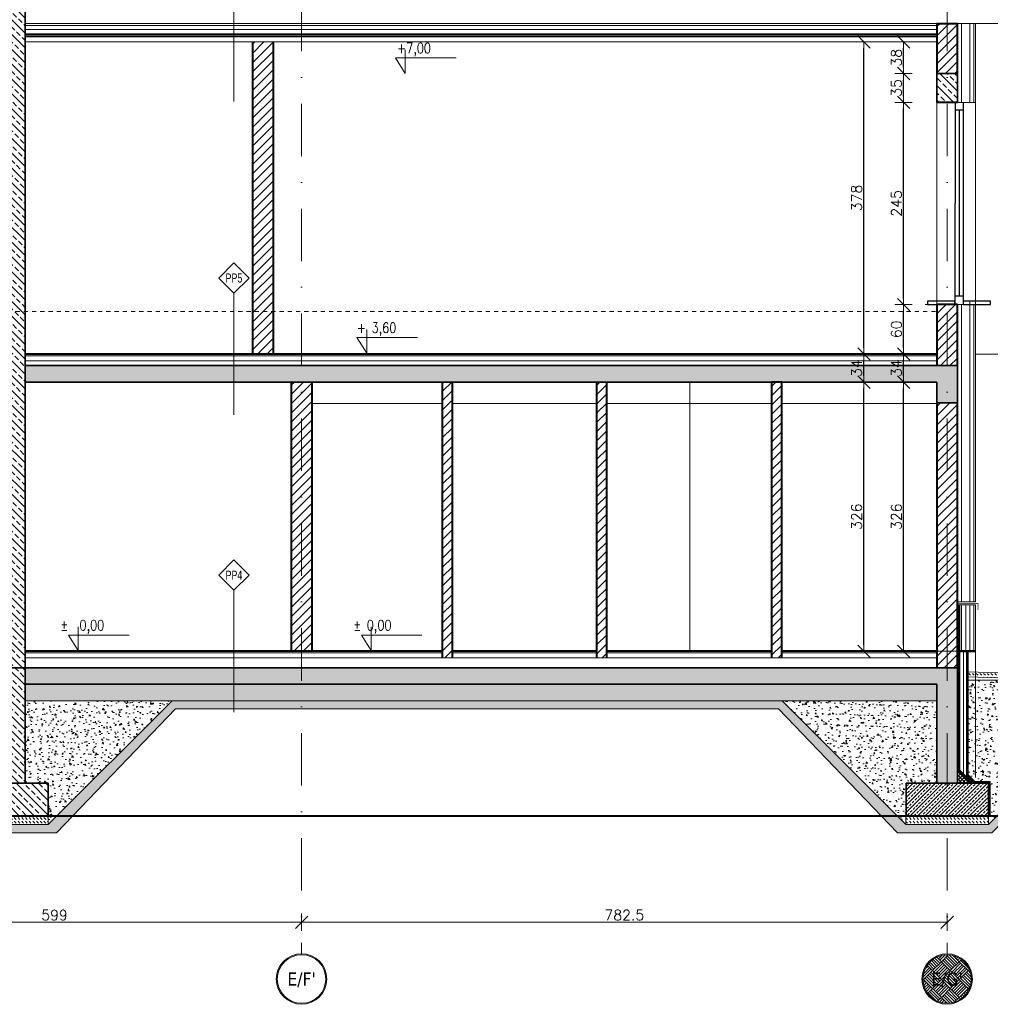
# Model space of a CAD drawing. Header units: millimetres. Extents: x 23192 to 177760, y -399809 to -79279.
# Tile 53 of 70: x 62268 to 63445, y -209435 to -208242. Entities that reach past the tile are written whole.
import ezdxf
from ezdxf.enums import TextEntityAlignment as Align

# ---------------------------------------------------------------- set-up
doc = ezdxf.new("R2010")
doc.units = ezdxf.units.MM
for name, pattern in [('2_3', [1, 0.5, -0.5]), ('CACHE', [9.525, 6.35, -3.175]), ('CARKOVANA', [7.5, 5, -2.5]), ('DASHDOT', [25.4, 12.7, -6.35, 0, -6.35]), ('HIDDEN2', [4.7625, 3.175, -1.5875])]:
    doc.linetypes.add(name, pattern=pattern)
doc.layers.get('0').update_dxf_attribs({"lineweight": 0})
for name, color, linetype, lineweight in [('!! 0_ Istn-widok', 1, 'Continuous', 15), ('!! 0_ Opis', 8, 'Continuous', 13), ('!! 1_ PROJ WARSTWY', 252, 'Continuous', 9), ('!! 1_ tynk zewn  - nowy', 21, 'Continuous', 20), ('!! 1_hatch projektowane ściany', 4, 'Continuous', 5), ('!! 1_PROJ Sciany', 2, 'Continuous', 40), ('!! 1_PROJ TERMOIZOL', 132, 'Continuous', 5), ('!! 1_PROJ widok', 5, 'Continuous', 9), ('!! 1_PROJ ŻELBET', 1, 'Continuous', 35), ('!! 2 _linia hydroizol', 32, 'Continuous', 9), ('!! 2_ remont Ocieplenie', 4, 'ZIGZAG', 5), ('!! wymiary osi', 250, 'Continuous', 9), ('0-osie-liniA', 14, 'DASHDOT', 5), ('0-osie-tx', 66, 'Continuous', 9), ('0-rzedne-blok', 62, 'Continuous', 13)]:
    doc.layers.add(name, color=color, linetype=linetype, lineweight=lineweight)
for name, color, linetype, lineweight, true_color in [('!! 1_ proj wyposdażenie', 7, 'Continuous', 5, 0xa1a1a1), ('!! 1_Wyburzenia', 252, 'CARKOVANA', 13, 0x696969), ('!! 1_wydzieleni PPOŻ - nowe', 7, 'Continuous', 50, 0xff531a)]:
    doc.layers.add(name, color=color, linetype=linetype, lineweight=lineweight, true_color=true_color)
doc.layers.add('!! 1_zabudowa GK', color=33, linetype='Continuous')
doc.layers.add('PROJ OKNO', color=3, linetype='CACHE')
doc.styles.add('ARIAL TEEN', font='arial.ttf')
doc.styles.add('DEUTSCH', font='SIMPLEX8')
doc.styles.add('TAHOMA', font='tahoma.ttf')
doc.styles.add('TXT', font='simplex.shx')
doc.linetypes.add('BATTING', pattern='A,0.00254,-2.54,[134,ltypeshp.shx,S=2.54,R=0,X=-2.54,Y=0],-5.08,[134,ltypeshp.shx,S=2.54,R=180,X=2.54,Y=0],-2.54', length=10.16254)
doc.linetypes.add('ZIGZAG', pattern='A,0.00254,-5.08,[131,ltypeshp.shx,S=5.08,R=0,X=-5.08,Y=0],-10.16,[131,ltypeshp.shx,S=5.08,R=180,X=5.08,Y=0],-5.08', length=20.32254)
doc.dimstyles.new('DIM50', dxfattribs={"dimscale": 5, "dimtxt": 2.5, "dimasz": 1.5, "dimexe": 0, "dimexo": 0, "dimgap": 0.5, "dimtad": 1, "dimdec": 4, "dimrnd": 0.5, "dimdsep": 46, "dimtxsty": 'TXT', "dimblk1": 'TICK1', "dimblk2": 'TICK1', "dimsah": 1, "dimcen": 0, "dimse1": 1, "dimse2": 1, "dimclrd": 1, "dimclre": 7, "dimclrt": 9, "dimadec": 0, "dimazin": 0, "dimtfac": 1, "dimtdec": 4, "dimtmove": 2, "dimatfit": 3, "dimldrblk": 'TICK1', "dimfxl": 1, "dimtolj": 1, "dimarcsym": 0})
pattern_1 = [(315, (262312.231, -152149.061), (2.24506403, 2.24506403), []), (45, (262312.231, -152149.061), (-2.24506403, 2.24506403), [])]
pattern_2 = [(320, (263081.287, -128162.293), (-1.5939086, -18.2184669), [1.905, -20.955]), (265, (263081.287, -128162.293), (19.1056845, 3.5243421), [1.524, -16.7640584]), (10.451445, (263081.154, -128163.812), (17.5117752, -14.6941247), [1.6190009, -17.8090245]), (316.1842, (263086.367, -128162.293), (-4.2042328, -27.107904), [2.8575, -31.4325]), (6.635558, (263086.016, -128164.552), (24.7426125, -23.7404134), [2.4285023, -26.7135608]), (261.184151, (263086.367, -128162.293), (24.7426125, -23.7404134), [2.2859967, -25.1459732]), (291, (263085.097, -128164.833), (-10.2265198, -15.1614391), [1.905, -20.955]), (236, (263085.097, -128164.833), (18.4187966, -6.1802028), [1.524, -16.764]), (341.451445, (263084.244, -128166.097), (8.1922769, -21.3416419), [1.6190009, -17.8089938]), (307.5, (263081.2866, -128162.2934), (8.45550389, -0.30886033), [0, -16.5608, 0, -17.018, 0, -16.8275]), (277.5, (263081.287, -128162.293), (10.0180575, -6.68196625), [0, -9.7028, 0, -16.1798, 0, -6.4135]), (237.5, (263081.2866, -128156.629), (-0.5728744, -13.55905952), [0, -6.35, 0, -19.812, 0, -26.289]), (227.5, (263081.287, -128154.089), (2.5426491, -14.81291814), [0, -8.255, 0, -13.1572, 0, -18.669])]
pattern_3 = [(315, (263081.2866, -128162.2934), (4.49012806, -8e-16), [3.175, -3.175])]

# ---------------------------------------------------------------- blocks, each defined once
blk = doc.blocks.new('*U81')
h = blk.add_hatch(color=256)
edge = h.paths.add_edge_path()
edge.add_arc((0, 0), 30.6, 0, 360)
edge = h.paths.add_edge_path(flags=17)
edge.add_arc((0, 0), 29.4, 0, 360)
for radius in [30.6, 29.4]:
    blk.add_circle((0, 0), radius)
at = {"style": 'TAHOMA', "flags": 8}
blk.add_attdef('ANSICHTSNUMMER', text='', height=16, dxfattribs=at).set_placement((0, 0), align=Align.MIDDLE_CENTER)
blk = doc.blocks.new('TICK1')
at = {"color": 2}
blk.add_line((-1, -1), (1, 1), dxfattribs=at)
at = {"color": 0}
for p, q in [((0, 0), (-1, 0)), ((0, -1.4), (0, 1.4))]:
    blk.add_line(p, q, dxfattribs=at)
blk = doc.blocks.new('*D3708')
at = {"layer": '!! wymiary osi', "color": 1, "lineweight": -2, "transparency": 16777216}
blk.add_line((62018.6, -216280.7), (62602.6, -216280.7), dxfattribs=at)
at = {"layer": 'DEFPOINTS', "color": 0, "transparency": 16777216}
for p in [(62011.1, -216280.7), (62610.1, -216280.7), (62610.1, -216280.7)]:
    blk.add_point(p, dxfattribs=at)
at = {"layer": '!! wymiary osi', "color": 1, "lineweight": -2, "transparency": 16777216, "xscale": 7.5, "yscale": 7.5, "zscale": 7.5, "rotation": 180}
blk.add_blockref('TICK1', (62011.1, -216280.7), dxfattribs=at)
at = {"layer": '!! wymiary osi', "color": 1, "lineweight": -2, "transparency": 16777216, "xscale": 7.5, "yscale": 7.5, "zscale": 7.5}
blk.add_blockref('TICK1', (62610.1, -216280.7), dxfattribs=at)
at = {"layer": '!! wymiary osi', "color": 9, "transparency": 16777216, "insert": (62310.6, -216271.9), "char_height": 12.5, "attachment_point": 5, "style": 'TXT'}
blk.add_mtext('\\A1;599', dxfattribs=at)
blk = doc.blocks.new('*D3709')
at = {"layer": '!! wymiary osi', "color": 1, "lineweight": -2, "transparency": 16777216}
blk.add_line((62617.6, -216280.7), (63385.1, -216280.7), dxfattribs=at)
at = {"layer": 'DEFPOINTS', "color": 0, "transparency": 16777216}
for p in [(62610.1, -216280.7), (63392.6, -216280.7), (63392.6, -216280.7)]:
    blk.add_point(p, dxfattribs=at)
at = {"layer": '!! wymiary osi', "color": 1, "lineweight": -2, "transparency": 16777216, "xscale": 7.5, "yscale": 7.5, "zscale": 7.5, "rotation": 180}
blk.add_blockref('TICK1', (62610.1, -216280.7), dxfattribs=at)
at = {"layer": '!! wymiary osi', "color": 1, "lineweight": -2, "transparency": 16777216, "xscale": 7.5, "yscale": 7.5, "zscale": 7.5}
blk.add_blockref('TICK1', (63392.6, -216280.7), dxfattribs=at)
at = {"layer": '!! wymiary osi', "color": 9, "transparency": 16777216, "insert": (63001.3, -216271.9), "char_height": 12.5, "attachment_point": 5, "style": 'TXT'}
blk.add_mtext('\\A1;782.5', dxfattribs=at)
blk = doc.blocks.new('D_kota')
for p, q in [((8.66, 0), (8.66, 23.02)), ((-0.76, 15), (8.66, 15)), ((8.66, 0), (-0.76, 15))]:
    blk.add_line(p, q)
blk.add_lwpolyline([(-0.76, 15), (57.9, 15)])
at = {"style": 'DEUTSCH', "width": 0.8}
blk.add_attdef('POZ.ARCH', (7.32, 19.66), '', height=10, dxfattribs=at)
blk = doc.blocks.new('*D3639')
at = {"layer": '!! wymiary osi', "color": 1, "lineweight": -2, "transparency": 16777216}
blk.add_line((63339.7, -208999.5), (63339.7, -208688.5), dxfattribs=at)
at = {"layer": 'DEFPOINTS', "color": 0, "transparency": 16777216}
for p in [(63339.7, -208681), (63380.1, -208681), (63380.1, -209007)]:
    blk.add_point(p, dxfattribs=at)
at = {"layer": '!! wymiary osi', "color": 1, "lineweight": -2, "transparency": 16777216, "xscale": 7.5, "yscale": 7.5, "zscale": 7.5}
for p, rotation in [((63339.7, -208681), 90), ((63339.7, -209007), 270)]:
    blk.add_blockref('TICK1', p, dxfattribs=dict(at, rotation=rotation))
at = {"layer": '!! wymiary osi', "color": 9, "transparency": 16777216, "insert": (63331, -208844), "char_height": 12.5, "attachment_point": 5, "rotation": 90, "style": 'TXT'}
blk.add_mtext('\\A1;326', dxfattribs=at)
blk = doc.blocks.new('*D3640')
at = {"layer": '!! wymiary osi', "color": 1, "lineweight": -2, "transparency": 16777216}
blk.add_line((63339.7, -208673.5), (63339.7, -208654.5), dxfattribs=at)
at = {"layer": 'DEFPOINTS', "color": 0, "transparency": 16777216}
for p in [(63339.7, -208647), (63380.1, -208647), (63380.1, -208681)]:
    blk.add_point(p, dxfattribs=at)
at = {"layer": '!! wymiary osi', "color": 1, "lineweight": -2, "transparency": 16777216, "xscale": 7.5, "yscale": 7.5, "zscale": 7.5}
for p, rotation in [((63339.7, -208647), 90), ((63339.7, -208681), 270)]:
    blk.add_blockref('TICK1', p, dxfattribs=dict(at, rotation=rotation))
at = {"layer": '!! wymiary osi', "color": 9, "transparency": 16777216, "insert": (63331, -208664), "char_height": 12.5, "attachment_point": 5, "rotation": 90, "style": 'TXT'}
blk.add_mtext('\\A1;34', dxfattribs=at)
blk = doc.blocks.new('*D3641')
at = {"layer": '!! wymiary osi', "color": 1, "lineweight": -2, "transparency": 16777216}
blk.add_line((63339.7, -208639.5), (63339.7, -208594.5), dxfattribs=at)
at = {"layer": 'DEFPOINTS', "color": 0, "transparency": 16777216}
for p in [(63339.7, -208587), (63380.1, -208587), (63380.1, -208647)]:
    blk.add_point(p, dxfattribs=at)
at = {"layer": '!! wymiary osi', "color": 1, "lineweight": -2, "transparency": 16777216, "xscale": 7.5, "yscale": 7.5, "zscale": 7.5}
for p, rotation in [((63339.7, -208587), 90), ((63339.7, -208647), 270)]:
    blk.add_blockref('TICK1', p, dxfattribs=dict(at, rotation=rotation))
at = {"layer": '!! wymiary osi', "color": 9, "transparency": 16777216, "insert": (63331, -208617), "char_height": 12.5, "attachment_point": 5, "rotation": 90, "style": 'TXT'}
blk.add_mtext('\\A1;60', dxfattribs=at)
blk = doc.blocks.new('*D3642')
at = {"layer": '!! wymiary osi', "color": 1, "lineweight": -2, "transparency": 16777216}
blk.add_line((63339.7, -208579.5), (63339.7, -208349.5), dxfattribs=at)
at = {"layer": 'DEFPOINTS', "color": 0, "transparency": 16777216}
for p in [(63339.7, -208342), (63380.1, -208342), (63380.1, -208587)]:
    blk.add_point(p, dxfattribs=at)
at = {"layer": '!! wymiary osi', "color": 1, "lineweight": -2, "transparency": 16777216, "xscale": 7.5, "yscale": 7.5, "zscale": 7.5}
for p, rotation in [((63339.7, -208342), 90), ((63339.7, -208587), 270)]:
    blk.add_blockref('TICK1', p, dxfattribs=dict(at, rotation=rotation))
at = {"layer": '!! wymiary osi', "color": 9, "transparency": 16777216, "insert": (63331, -208464.5), "char_height": 12.5, "attachment_point": 5, "rotation": 90, "style": 'TXT'}
blk.add_mtext('\\A1;245', dxfattribs=at)
blk = doc.blocks.new('*D3643')
at = {"layer": '!! wymiary osi', "color": 1, "lineweight": -2, "transparency": 16777216}
blk.add_line((63339.7, -208334.5), (63339.7, -208314.5), dxfattribs=at)
at = {"layer": 'DEFPOINTS', "color": 0, "transparency": 16777216}
for p in [(63339.7, -208307), (63380.1, -208307), (63380.1, -208342)]:
    blk.add_point(p, dxfattribs=at)
at = {"layer": '!! wymiary osi', "color": 1, "lineweight": -2, "transparency": 16777216, "xscale": 7.5, "yscale": 7.5, "zscale": 7.5}
for p, rotation in [((63339.7, -208307), 90), ((63339.7, -208342), 270)]:
    blk.add_blockref('TICK1', p, dxfattribs=dict(at, rotation=rotation))
at = {"layer": '!! wymiary osi', "color": 9, "transparency": 16777216, "insert": (63331, -208324.5), "char_height": 12.5, "attachment_point": 5, "rotation": 90, "style": 'TXT'}
blk.add_mtext('\\A1;35', dxfattribs=at)
blk = doc.blocks.new('*D3644')
at = {"layer": '!! wymiary osi', "color": 1, "lineweight": -2, "transparency": 16777216}
blk.add_line((63291.6, -208999.5), (63291.6, -208688.5), dxfattribs=at)
at = {"layer": 'DEFPOINTS', "color": 0, "transparency": 16777216}
for p in [(63291.6, -208681), (63380.1, -208681), (63380.1, -209007)]:
    blk.add_point(p, dxfattribs=at)
at = {"layer": '!! wymiary osi', "color": 1, "lineweight": -2, "transparency": 16777216, "xscale": 7.5, "yscale": 7.5, "zscale": 7.5}
for p, rotation in [((63291.6, -208681), 90), ((63291.6, -209007), 270)]:
    blk.add_blockref('TICK1', p, dxfattribs=dict(at, rotation=rotation))
at = {"layer": '!! wymiary osi', "color": 9, "transparency": 16777216, "insert": (63282.8, -208844), "char_height": 12.5, "attachment_point": 5, "rotation": 90, "style": 'TXT'}
blk.add_mtext('\\A1;326', dxfattribs=at)
blk = doc.blocks.new('*D3645')
at = {"layer": '!! wymiary osi', "color": 1, "lineweight": -2, "transparency": 16777216}
blk.add_line((63291.6, -208673.5), (63291.6, -208654.5), dxfattribs=at)
at = {"layer": 'DEFPOINTS', "color": 0, "transparency": 16777216}
for p in [(63291.6, -208647), (63380.1, -208647), (63380.1, -208681)]:
    blk.add_point(p, dxfattribs=at)
at = {"layer": '!! wymiary osi', "color": 1, "lineweight": -2, "transparency": 16777216, "xscale": 7.5, "yscale": 7.5, "zscale": 7.5}
for p, rotation in [((63291.6, -208647), 90), ((63291.6, -208681), 270)]:
    blk.add_blockref('TICK1', p, dxfattribs=dict(at, rotation=rotation))
at = {"layer": '!! wymiary osi', "color": 9, "transparency": 16777216, "insert": (63282.8, -208664), "char_height": 12.5, "attachment_point": 5, "rotation": 90, "style": 'TXT'}
blk.add_mtext('\\A1;34', dxfattribs=at)
blk = doc.blocks.new('*D3646')
at = {"layer": '!! wymiary osi', "color": 1, "lineweight": -2, "transparency": 16777216}
blk.add_line((63291.6, -208639.5), (63291.6, -208276.3), dxfattribs=at)
at = {"layer": 'DEFPOINTS', "color": 0, "transparency": 16777216}
for p in [(63291.6, -208268.8), (63380.1, -208268.8), (63380.1, -208647)]:
    blk.add_point(p, dxfattribs=at)
at = {"layer": '!! wymiary osi', "color": 1, "lineweight": -2, "transparency": 16777216, "xscale": 7.5, "yscale": 7.5, "zscale": 7.5}
for p, rotation in [((63291.6, -208268.8), 90), ((63291.6, -208647), 270)]:
    blk.add_blockref('TICK1', p, dxfattribs=dict(at, rotation=rotation))
at = {"layer": '!! wymiary osi', "color": 9, "transparency": 16777216, "insert": (63282.8, -208457.9), "char_height": 12.5, "attachment_point": 5, "rotation": 90, "style": 'TXT'}
blk.add_mtext('\\A1;378', dxfattribs=at)
blk = doc.blocks.new('*D4114')
at = {"layer": '!! wymiary osi', "color": 1, "lineweight": -2, "transparency": 16777216}
blk.add_line((63339.7, -208299.5), (63339.7, -208276.3), dxfattribs=at)
at = {"layer": 'DEFPOINTS', "color": 0, "transparency": 16777216}
for p in [(63339.7, -208268.8), (63380.1, -208268.8), (63380.1, -208307)]:
    blk.add_point(p, dxfattribs=at)
at = {"layer": '!! wymiary osi', "color": 1, "lineweight": -2, "transparency": 16777216, "xscale": 7.5, "yscale": 7.5, "zscale": 7.5}
for p, rotation in [((63339.7, -208268.8), 90), ((63339.7, -208307), 270)]:
    blk.add_blockref('TICK1', p, dxfattribs=dict(at, rotation=rotation))
at = {"layer": '!! wymiary osi', "color": 9, "transparency": 16777216, "insert": (63331, -208287.9), "char_height": 12.5, "attachment_point": 5, "rotation": 90, "style": 'TXT'}
blk.add_mtext('\\A1;38', dxfattribs=at)
blk = doc.blocks.new('BLOK OSIE D-E PD')
at = {"layer": '0-osie-liniA', "ltscale": 5}
for points in [[(62610.06735, -214526.31528), (62610.06735, -216318.84626)], [(63392.56735, -214526.31528), (63392.56735, -216318.84626)]]:
    blk.add_lwpolyline(points, dxfattribs=at)
at = {"layer": '0-osie-tx'}
ref = blk.add_blockref('*U81', (62610.06735, -216349.44626), dxfattribs=dict(at, rotation=180))
ref.add_attrib('ANSICHTSNUMMER', "E/F'", dxfattribs={"layer": '0', "height": 16, "style": 'TAHOMA', "flags": 8}).set_placement((62610.06735, -216349.44626), align=Align.MIDDLE_CENTER)
ref = blk.add_blockref('*U81', (63392.56735, -216349.44626), dxfattribs=dict(at, rotation=180))
ref.add_attrib('ANSICHTSNUMMER', "E/G'", dxfattribs={"layer": '0', "height": 16, "style": 'TAHOMA', "flags": 8}).set_placement((63392.56735, -216349.44626), align=Align.MIDDLE_CENTER)
at = {"layer": '!! wymiary osi'}
for base, p1, p2, picture, middle in [((62610.06735, -216280.68013), (62011.06735, -216280.68013), (62610.06735, -216280.68013), '*D3708', (62310.56735, -216271.93013)), ((63392.56735, -216280.68013), (62610.06735, -216280.68013), (63392.56735, -216280.68013), '*D3709', (63001.31735, -216271.93013))]:
    dim = blk.add_linear_dim(base=base, p1=p1, p2=p2, dimstyle='DIM50', dxfattribs=at)
    dim.commit()
    dim.dimension.update_dxf_attribs({"geometry": picture, "text_midpoint": middle})

msp = doc.modelspace()

# ---------------------------------------------------------------- hatches: boundary and pattern name
at = {"layer": '!! 1_hatch projektowane ściany'}
h = msp.add_hatch(dxfattribs=at)
h.set_pattern_fill('ANSI33', color=256, scale=2, angle=90)
h.paths.add_polyline_path([(62275.06965, -207991.73849), (62250.06965, -207991.73849), (62250.06965, -209026.97711), (62275.06965, -209026.97711)])
h = msp.add_hatch(dxfattribs=at)
h.set_pattern_fill('ANSI31', color=256, scale=2.5)
h.paths.add_polyline_path([(63392.56735, -208246.31713), (63380.06373, -208246.31713), (63380.06373, -208306.97711), (63392.56735, -208306.97711)])
h.paths.add_polyline_path([(63405.06373, -208246.31713), (63392.56735, -208246.31713), (63392.56735, -208306.97711), (63405.06373, -208306.97711)])
h = msp.add_hatch(dxfattribs=at)
h.set_pattern_fill('ANSI31', color=256, scale=2.5)
h.paths.add_polyline_path([(62550.56735, -208646.97711), (62575.56735, -208646.97711), (62575.56735, -208268.79469), (62550.56735, -208268.79469)])
h = msp.add_hatch(dxfattribs=at)
h.set_pattern_fill('ANSI33', color=256, scale=2, angle=90)
h.paths.add_polyline_path([(63380.10356, -208341.98068), (63405.06373, -208341.98068), (63405.06373, -208306.97711), (63380.10356, -208306.97711)])
h = msp.add_hatch(dxfattribs=at)
h.set_pattern_fill('ANSI31', color=256, scale=2.5)
h.paths.add_polyline_path([(63392.56735, -208586.98068), (63380.06373, -208586.98068), (63380.06373, -208660.97711), (63392.56735, -208660.97711)])
h.paths.add_polyline_path([(63405.06373, -208586.98068), (63395.06373, -208586.98068), (63392.56735, -208586.98068), (63392.56735, -208660.97711), (63405.06373, -208660.97711)])
h = msp.add_hatch(dxfattribs=at)
h.set_pattern_fill('ANSI33', color=256, scale=2, angle=90)
h.paths.add_polyline_path([(62610.06735, -208660.97711), (62275.06965, -208660.97711), (62275.06965, -208680.97711), (62610.06735, -208680.97711)])
h.paths.add_polyline_path([(63392.56735, -208660.97711), (62610.06735, -208660.97711), (62610.06735, -208680.97711), (63380.06373, -208680.97711), (63380.06373, -208705.97711), (63392.56735, -208705.97711)])
h.paths.add_polyline_path([(63405.06373, -208660.97711), (63392.56735, -208660.97711), (63392.56735, -208705.97711), (63405.06373, -208705.97711)])
h = msp.add_hatch(dxfattribs=at)
h.set_pattern_fill('ANSI31', color=256, scale=2.5)
h.paths.add_polyline_path([(62597.56735, -209006.97711), (62622.56735, -209006.97711), (62622.56735, -208680.97711), (62597.56735, -208680.97711)])
h = msp.add_hatch(dxfattribs=at)
h.set_pattern_fill('ANSI31', color=256, scale=2.5)
h.paths.add_polyline_path([(62793.06379, -208680.97711), (62781.06379, -208680.97711), (62781.06379, -209014.97711), (62793.06379, -209014.97711)])
h = msp.add_hatch(dxfattribs=at)
h.set_pattern_fill('ANSI31', color=256, scale=2.5)
h.paths.add_polyline_path([(62980.06379, -208680.97711), (62968.06379, -208680.97711), (62968.06379, -209014.97711), (62980.06379, -209014.97711)])
h = msp.add_hatch(dxfattribs=at)
h.set_pattern_fill('ANSI31', color=256, scale=2.5)
h.paths.add_polyline_path([(63192.06379, -208680.97711), (63180.06379, -208680.97711), (63180.06379, -209014.97711), (63192.06379, -209014.97711)])
h = msp.add_hatch(dxfattribs=at)
h.set_pattern_fill('ANSI31', color=256, scale=2.5)
h.paths.add_polyline_path([(63392.56735, -209006.97711), (63380.05325, -209006.97711), (63380.06373, -209026.97711), (63392.56735, -209026.97711)])
h.paths.add_polyline_path([(63405.06373, -209006.97711), (63392.56735, -209006.97711), (63392.56735, -209026.97711), (63405.06373, -209026.97711)])
h.paths.add_polyline_path([(63405.06373, -208705.97549), (63392.56735, -208705.97873), (63392.56735, -209006.97711), (63405.06373, -209006.97711)])
h.paths.add_polyline_path([(63392.56735, -208705.97711), (63380.0239, -208705.97711), (63380.05325, -209006.97711), (63392.56735, -209006.97711)])
h = msp.add_hatch(dxfattribs=at)
h.set_pattern_fill('ANSI33', color=256, scale=2, angle=90)
h.paths.add_polyline_path([(62275.06965, -209026.97711), (62250.06965, -209026.97711), (62250.06965, -209166.97711), (62275.06965, -209166.97711)])
h = msp.add_hatch(dxfattribs=at)
h.set_pattern_fill('ANSI33', color=256, scale=2, angle=90)
h.paths.add_polyline_path([(62610.06735, -209026.97711), (62275.06965, -209026.97711), (62275.06965, -209046.97711), (62610.06735, -209046.97711)])
h.paths.add_polyline_path([(63392.56735, -209026.97711), (62610.06735, -209026.97711), (62610.06735, -209046.97711), (63380.06373, -209046.97711), (63380.06373, -209166.97711), (63392.56735, -209166.97711)])
h.paths.add_polyline_path([(63405.06373, -209026.97711), (63392.56735, -209026.97711), (63392.56735, -209166.97711), (63405.06373, -209166.97711)])
h = msp.add_hatch(dxfattribs=at)
h.set_pattern_fill('DASH', color=256, angle=-45)
h.set_pattern_definition(pattern_3)
h.paths.add_polyline_path([(63418.2333, -209031.98076), (63478.19675, -209034.07473), (63477.98735, -209040.07108), (63418.0239, -209037.97711)])
h = msp.add_hatch(dxfattribs=at)
h.set_pattern_fill('AR-PARQ1', color=256, scale=0.1, angle=45)
h.paths.add_polyline_path([(60818.18484, -209126.96325), (60818.18484, -209116.96325), (61238.56735, -209116.96325), (61288.55349, -209066.97711), (61472.06505, -209066.97711), (61623.06965, -209216.97711), (61911.56965, -209216.97711), (62004.70449, -209123.84227), (62129.35516, -209123.84227), (62222.49, -209216.97711), (62303.06965, -209216.97711), (62453.06965, -209066.97711), (63192.48407, -209066.97711), (63342.48407, -209216.97711), (63442.56373, -209216.97711), (63617.56373, -209041.97711), (63663.22819, -209041.97711), (63663.22819, -209051.97711), (63621.70586, -209051.97711), (63446.70586, -209226.97711), (63332.48407, -209226.97711), (63188.34194, -209076.97711), (62457.21179, -209076.97711), (62313.06965, -209226.97711), (62212.49, -209226.97711), (62122.9923, -209133.84227), (62011.06735, -209133.84227), (61921.56965, -209226.97711), (61612.06505, -209226.97711), (61467.92291, -209076.97711), (61296.60141, -209076.97711), (61248.56735, -209126.96325)])
h = msp.add_hatch(dxfattribs=at)
h.set_pattern_fill('AR-CONC', color=256, scale=0.1, angle=-90)
h.set_pattern_definition(pattern_2)
h.paths.add_polyline_path([(63461.71394, -209077.56731), (63461.71394, -209041.97711), (63617.56373, -209041.97711), (63442.56373, -209216.97711), (63442.56373, -209206.97711), (63442.56373, -209166.97711), (63425.18232, -209166.97711), (63416.0239, -209157.73447), (63416.0239, -209077.56731)])
h.paths.add_polyline_path([(63418.0239, -209077.56731), (63418.0239, -209041.97711), (63461.71394, -209041.97711), (63461.71394, -209077.56731)], flags=17)
h = msp.add_hatch(dxfattribs=at)
h.set_pattern_fill('DASH', color=256, angle=-45)
h.set_pattern_definition(pattern_3)
h.paths.add_polyline_path([(62275.06965, -209066.97711), (62275.06965, -209046.97711), (63146.79177, -209046.97711), (63146.79177, -209066.97711)])
h = msp.add_hatch(dxfattribs=at)
h.set_pattern_fill('DASH', color=256, angle=-45)
h.set_pattern_definition(pattern_3)
h.paths.add_polyline_path([(63380.06373, -209066.97711), (63380.06373, -209046.97711), (62610.06735, -209046.97711), (62610.06735, -209066.97711)])
h = msp.add_hatch(dxfattribs=at)
h.set_pattern_fill('AR-CONC', color=256, scale=0.1, angle=-90)
h.set_pattern_definition([(320, (262969.981, -128162.293), (-1.5939086, -18.2184669), [1.905, -20.955]), (265, (262969.981, -128162.293), (19.1056845, 3.5243421), [1.524, -16.7640584]), (10.451445, (262969.848, -128163.812), (17.5117752, -14.6941247), [1.6190009, -17.8090245]), (316.1842, (262975.061, -128162.293), (-4.2042328, -27.107904), [2.8575, -31.4325]), (6.635558, (262974.71, -128164.552), (24.7426125, -23.7404134), [2.4285023, -26.7135608]), (261.184151, (262975.06, -128162.293), (24.7426125, -23.7404134), [2.2859967, -25.1459732]), (291, (262973.791, -128164.833), (-10.2265198, -15.1614391), [1.905, -20.955]), (236, (262973.791, -128164.833), (18.4187966, -6.1802028), [1.524, -16.764]), (341.451445, (262972.939, -128166.097), (8.1922769, -21.3416419), [1.6190009, -17.8089938]), (307.5, (262969.981, -128162.2934), (8.45550389, -0.30886033), [0, -16.5608, 0, -17.018, 0, -16.8275]), (277.5, (262969.981, -128162.293), (10.0180575, -6.68196625), [0, -9.7028, 0, -16.1798, 0, -6.4135]), (237.5, (262969.981, -128156.629), (-0.5728744, -13.55905952), [0, -6.35, 0, -19.812, 0, -26.289]), (227.5, (262969.981, -128154.089), (2.5426491, -14.81291814), [0, -8.255, 0, -13.1572, 0, -18.669])])
h.paths.add_polyline_path([(62453.06965, -209066.97711), (62274.02983, -209066.97711), (62274.02983, -209166.97711), (62302.99, -209166.97711), (62302.99, -209206.97711), (62303.06965, -209206.97711), (62303.06965, -209216.97711)])
h = msp.add_hatch(dxfattribs=at)
h.set_pattern_fill('AR-CONC', color=256, scale=0.1, angle=-90)
h.set_pattern_definition(pattern_2)
h.paths.add_polyline_path([(63192.48407, -209066.97711), (63371.5239, -209066.97711), (63371.5239, -209166.97711), (63342.56373, -209166.97711), (63342.56373, -209206.97711), (63342.48407, -209206.97711), (63342.48407, -209216.97711)])
h.paths.add_polyline_path([(63371.5239, -209077.56731), (63371.5239, -209066.97711), (63380.06373, -209066.97711), (63380.06373, -209077.56731)])
h.paths.add_polyline_path([(63371.5239, -209166.97711), (63371.5239, -209077.56731), (63380.06373, -209077.56731), (63380.06373, -209166.97711)])
h = msp.add_hatch(dxfattribs=at)
h.set_pattern_fill('ANSI33', color=256, scale=2, angle=90)
h.set_pattern_definition([(135, (0, 140), (-8.9802561, -8.9802561), []), (135, (5e-16, 148.98), (-8.9802561, -8.9802561), [6.35, -3.175])])
h.paths.add_polyline_path([(62223.06965, -209166.97711), (62303.06965, -209166.97711), (62303.06965, -209206.97711), (62223.06965, -209206.97711)])
h = msp.add_hatch(dxfattribs=at)
h.set_pattern_fill('ANSI33', color=256)
h.set_pattern_definition([(45, (0, 140), (-4.49012806, 4.49012806), []), (45, (4.49, 140), (-4.49012806, 4.49012806), [3.175, -1.5875])])
h.paths.add_polyline_path([(63343.06373, -209166.97711), (63442.56373, -209166.97711), (63442.56373, -209206.97711), (63343.06373, -209206.97711)])
h = msp.add_hatch(dxfattribs=at)
h.set_pattern_fill('DASH', color=256, angle=-45)
h.set_pattern_definition([(315, (-1129.744, 0), (4.49012806, -1e-15), [3.175, -3.175])])
h.paths.add_polyline_path([(62223.06965, -209216.97711), (62303.06965, -209216.97711), (62303.06965, -209206.97711), (62223.06965, -209206.97711)])
h = msp.add_hatch(dxfattribs=at)
h.set_pattern_fill('DASH', color=256, angle=-45)
h.paths.add_polyline_path([(63342.48407, -209216.97711), (63442.56373, -209216.97711), (63442.56373, -209206.97711), (63342.48407, -209206.97711)])
h = msp.add_hatch(dxfattribs=at)
h.set_pattern_fill('AR-PARQ1', color=256, scale=0.05, angle=-45)
h.set_pattern_definition([(45, (263081.287, -128162.293), (4e-15, 21.5526147), [15.24, -15.24]), (45, (263083.083, -128164.09), (4e-15, 21.5526147), [15.24, -15.24]), (45, (263084.879, -128165.886), (4e-15, 21.5526147), [15.24, -15.24]), (45, (263086.675, -128167.682), (4e-15, 21.5526147), [15.24, -15.24]), (45, (263088.471, -128169.478), (4e-15, 21.5526147), [15.24, -15.24]), (45, (263090.267, -128171.274), (4e-15, 21.5526147), [15.24, -15.24]), (45, (263092.063, -128173.07), (4e-15, 21.5526147), [15.24, -15.24]), (315, (263092.063, -128151.517), (-4e-15, -21.5526147), [15.24, -15.24]), (315, (263093.859, -128149.721), (-4e-15, -21.5526147), [15.24, -15.24]), (315, (263095.655, -128147.925), (-4e-15, -21.5526147), [15.24, -15.24]), (315, (263097.451, -128146.129), (-4e-15, -21.5526147), [15.24, -15.24]), (315, (263099.247, -128144.333), (-4e-15, -21.5526147), [15.24, -15.24]), (315, (263101.043, -128142.537), (-4e-15, -21.5526147), [15.24, -15.24]), (315, (263102.84, -128140.741), (-4e-15, -21.5526147), [15.24, -15.24])])
h.paths.add_polyline_path([(63363.16735, -209404.24509, 1), (63421.96735, -209404.24509, 1)])
at = {"layer": '!! 2_ remont Ocieplenie', "linetype": 'ByBlock', "ltscale": 0.55}
h = msp.add_hatch(dxfattribs=at)
h.set_pattern_fill('ANSI37', color=256, angle=-90)
h.set_pattern_definition(pattern_1)
h.paths.add_polyline_path([(63421.0239, -209166.97711), (63406.0239, -209166.97711), (63406.0239, -209151.97711)])
h = msp.add_hatch(dxfattribs=at)
h.set_pattern_fill('ANSI37', color=256, angle=-90)
h.set_pattern_definition(pattern_1)
h.paths.add_polyline_path([(63421.0239, -209166.97711), (63406.0239, -209166.97711), (63406.0239, -209151.97711)])

# ---------------------------------------------------------------- linework, layer by layer
at = {"layer": '!! 0_ Istn-widok'}
msp.add_lwpolyline([(62275.06965, -208268.79469), (63380.06373, -208268.79469)], dxfattribs=at)
at = {"layer": '!! 0_ Istn-widok', "linetype": '2_3', "ltscale": 10}
msp.add_lwpolyline([(62133.39629, -208595.23097), (63380.06373, -208595.23097)], dxfattribs=at)
at = {"layer": '!! 0_ Opis'}
for p, q in [((62528.06672, -208193.44125), (62528.06672, -208340.94125)), ((62528.06672, -208573.22711), (62528.06672, -208720.72711)), ((62528.06672, -208933.22711), (62528.06672, -209080.72711))]:
    msp.add_line(p, q, dxfattribs=at)
for points in [[(62528.06672, -208573.22711), (62546.4515, -208554.84233), (62528.06672, -208536.45755), (62509.68194, -208554.84233)], [(62528.06672, -208933.22711), (62546.4515, -208914.84233), (62528.06672, -208896.45755), (62509.68194, -208914.84233)]]:
    msp.add_lwpolyline(points, close=True, dxfattribs=at)
at = {"layer": '!! 1_ PROJ WARSTWY'}
for points in [[(63397.56373, -208246.31713), (62275.06965, -208246.31713)], [(63380.06373, -208248.79469), (62275.06965, -208248.79469)], [(63380.06373, -208258.79469), (62275.06965, -208258.79469)], [(63380.06373, -208648.97711), (62275.06965, -208648.97711)], [(63380.06373, -208654.97711), (62275.06965, -208654.97711)], [(63415.06373, -209006.97711), (63415.06373, -208950.97711)], [(62781.06379, -209008.97711), (62275.06965, -209008.97711)], [(63380.06373, -209014.97711), (62275.06965, -209014.97711)], [(62968.06379, -209008.97711), (62793.06379, -209008.97711)], [(63180.06379, -209008.97711), (62980.06379, -209008.97711)], [(63380.06373, -209008.97711), (63192.06379, -209008.97711)]]:
    msp.add_lwpolyline(points, dxfattribs=at)
at = {"layer": '!! 1_ proj wyposdażenie'}
msp.add_lwpolyline([(63080.6456, -208680.97711), (63080.6456, -209006.97711)], dxfattribs=at)
at = {"layer": '!! 1_ tynk zewn  - nowy'}
for points in [[(63425.06373, -208341.98068), (63425.06373, -208246.31713)], [(63427.06373, -208947.06513), (63427.06373, -208246.31713)], [(63405.06373, -208341.98068), (63427.06373, -208341.98068)], [(63405.06373, -208586.98068), (63427.06373, -208586.98068)], [(63425.06373, -208947.06513), (63425.06373, -208586.98068)], [(63425.06373, -209006.97711), (63425.06373, -208950.98035)], [(63427.06373, -209160.20008), (63427.06373, -208950.98035)]]:
    msp.add_lwpolyline(points, dxfattribs=at)
at = {"layer": '!! 1_hatch projektowane ściany'}
for points in [[(62550.56735, -208646.97711), (62575.56735, -208646.97711), (62575.56735, -208268.79469), (62550.56735, -208268.79469)], [(62597.56735, -209006.97711), (62622.56735, -209006.97711), (62622.56735, -208680.97711), (62597.56735, -208680.97711)]]:
    msp.add_lwpolyline(points, close=True, dxfattribs=at)
at = {"layer": '!! 1_PROJ Sciany'}
for points in [[(63380.06373, -208246.31713), (63380.06373, -208306.97711)], [(63380.06373, -208246.31713), (63405.06373, -208246.31713)], [(63405.06373, -208306.97711), (63405.06373, -208246.31713)], [(62550.56735, -208268.79469), (62550.56735, -208646.97711)], [(62575.56735, -208268.79469), (62575.56735, -208646.97711)], [(63405.06373, -208341.97711), (63380.10356, -208341.98068)], [(63380.06373, -208586.98068), (63380.06373, -208660.97711)], [(63405.06373, -208586.98068), (63380.06373, -208586.98068)], [(63405.06373, -208660.97711), (63405.06373, -208586.98068)], [(63380.06373, -208646.97711), (62275.06965, -208646.97711)], [(62575.56735, -208646.97711), (62550.56735, -208646.97711)], [(62597.56735, -208680.97711), (62597.56735, -209006.97711)], [(62622.56735, -208680.97711), (62622.56735, -209006.97711)], [(62781.06379, -209014.97711), (62781.06379, -208680.97711)], [(62793.06379, -209014.97711), (62793.06379, -208680.97711)], [(62968.06379, -209014.97711), (62968.06379, -208680.97711)], [(62980.06379, -209014.97711), (62980.06379, -208680.97711)], [(63180.06379, -209014.97711), (63180.06379, -208680.97711)], [(63192.06379, -208680.97711), (63180.06379, -208680.97711)], [(63192.06379, -209014.97711), (63192.06379, -208680.97711)], [(63380.0239, -208705.97711), (63380.06373, -209026.97711)], [(63405.06373, -209026.97711), (63405.06373, -208705.97711)], [(62781.06379, -209006.97711), (62275.06965, -209006.97711)], [(62622.56735, -209006.97711), (62597.56735, -209006.97711)], [(62968.06379, -209006.97711), (62793.06379, -209006.97711)], [(63180.06379, -209006.97711), (62980.06379, -209006.97711)], [(63380.06373, -209006.97711), (63192.06379, -209006.97711)], [(63547.99415, -209206.97711), (61212.56735, -209206.97711)]]:
    msp.add_lwpolyline(points, dxfattribs=at)
at = {"layer": '!! 1_PROJ TERMOIZOL', "linetype": 'ZIGZAG', "ltscale": 0.75}
for points in [[(63410.06373, -208341.98068), (63410.06373, -208246.31713)], [(63420.06373, -208341.98068), (63420.06373, -208246.31713)], [(63410.06373, -208947.06513), (63410.06373, -208586.98068)], [(63420.06373, -208947.06513), (63420.06373, -208583.06546)], [(63410.06373, -209006.97711), (63410.06373, -208950.98035)], [(63420.06373, -209006.97711), (63420.06373, -208950.98035)], [(63412.5239, -209155.64868), (63412.5239, -209006.97711)]]:
    msp.add_lwpolyline(points, dxfattribs=at)
at = {"layer": '!! 1_PROJ widok'}
for points in [[(63380.06373, -208586.98068), (63380.06373, -208341.98068)], [(63427.06373, -208586.98068), (63427.06373, -208341.98068)], [(63427.06373, -208646.97711), (63455.06373, -208646.97711)], [(62781.10362, -208706.97711), (62622.56735, -208706.97711)], [(62968.10362, -208706.97711), (62793.06379, -208706.97711)], [(63180.10362, -208706.97711), (62980.06379, -208706.97711)], [(63380.06373, -208706.97711), (63192.06379, -208706.97711)]]:
    msp.add_lwpolyline(points, dxfattribs=at)
at = {"layer": '!! 1_PROJ ŻELBET'}
msp.add_line((62275.06965, -209166.97711), (62275.06965, -207991.73849), dxfattribs=at)
for points in [[(63405.06373, -208306.97711), (63405.06373, -208341.97711), (63380.06373, -208341.97711), (63380.06373, -208326.97711)], [(63405.06373, -208660.97711), (62275.06965, -208660.97711)], [(63405.06373, -208660.97711), (63405.06373, -208705.97711), (63380.06373, -208705.97711), (63380.06373, -208680.97711)], [(63380.06373, -208680.97711), (62275.06965, -208680.97711)], [(63405.06373, -209026.97711), (62250.06965, -209026.97711)], [(63405.06373, -209166.97711), (63405.06373, -209026.97711)], [(63405.06373, -209166.97711), (63405.06373, -209026.97711)], [(63405.06373, -209166.97711), (63405.06373, -209028.61734)], [(63380.06373, -209046.97711), (62275.06965, -209046.97711)], [(63380.06373, -209046.97711), (63380.06373, -209166.97711)]]:
    msp.add_lwpolyline(points, dxfattribs=at)
for points in [[(63380.10356, -208341.98068), (63405.06373, -208341.98068), (63405.06373, -208306.97711), (63380.10356, -208306.97711)], [(62223.06965, -209166.97711), (62303.06965, -209166.97711), (62303.06965, -209206.97711), (62223.06965, -209206.97711)], [(63343.06373, -209166.97711), (63442.56373, -209166.97711), (63442.56373, -209206.97711), (63343.06373, -209206.97711)]]:
    msp.add_lwpolyline(points, close=True, dxfattribs=at)
at = {"layer": '!! 1_Wyburzenia', "linetype": 'HIDDEN2', "ltscale": 3}
for points in [[(63365.91801, -208586.98068), (63434.91801, -208586.98068)], [(63407.06373, -208586.98068), (63395.06373, -208586.98068)]]:
    msp.add_lwpolyline(points, dxfattribs=at)
at = {"layer": '!! 1_wydzieleni PPOŻ - nowe'}
msp.add_lwpolyline([(63405.06373, -209006.97711), (63427.06373, -209006.97711)], dxfattribs=at)
msp.add_lwpolyline([(63405.06373, -209006.97711), (63427.06373, -209006.97711)], dxfattribs=at)
at = {"layer": '!! 1_zabudowa GK'}
for points in [[(63380.06373, -208260.5556), (62275.06965, -208260.5556)], [(63380.06373, -208262.5556), (62275.06965, -208262.5556)]]:
    msp.add_lwpolyline(points, dxfattribs=at)
at = {"layer": '!! 2 _linia hydroizol', "linetype": 'CACHE', "ltscale": 0.3, "const_width": 1.5}
msp.add_lwpolyline([(63380.06373, -208259.67514), (62275.06965, -208259.67514)], dxfattribs=at)
at = {"layer": '!! 2 _linia hydroizol', "linetype": 'CACHE', "const_width": 1.5}
for points in [[(63421.73101, -209166.27), (63407.0239, -209151.56289), (63407.0239, -208950.97711)], [(63417.0239, -209006.97711), (63417.0239, -209157.32025), (63425.59653, -209165.97711), (63443.56373, -209165.97711), (63443.56373, -209206.97711)]]:
    msp.add_lwpolyline(points, dxfattribs=at)
at = {"layer": '!! 2 _linia hydroizol'}
for points in [[(63422.43811, -209165.56289), (63408.0239, -209151.14868), (63408.0239, -208950.97711)], [(63442.56373, -209206.97711), (63442.56373, -209166.97711), (63425.18232, -209166.97711), (63416.0239, -209157.73447), (63416.0239, -209006.97711)], [(63418.0239, -209006.97711), (63418.0239, -209156.90604), (63426.01074, -209164.97711), (63444.56373, -209164.97711), (63444.56373, -209206.97711)], [(63421.73101, -209166.27), (63406.73101, -209151.27)], [(63421.73101, -209166.27), (63406.73101, -209151.27)], [(63422.43811, -209165.56289), (63407.43811, -209150.56289)], [(63422.43811, -209165.56289), (63407.43811, -209150.56289)], [(63421.0239, -209166.97711), (63406.0239, -209151.97711)], [(63421.0239, -209166.97711), (63406.0239, -209151.97711)]]:
    msp.add_lwpolyline(points, dxfattribs=at)
at = {"layer": '!! 2_ remont Ocieplenie', "linetype": 'BATTING', "ltscale": 0.45}
msp.add_lwpolyline([(63380.06373, -208253.79469), (62275.06965, -208253.79469)], dxfattribs=at)
at = {"layer": '!! wymiary osi'}
msp.add_line((63418.0239, -209041.97711), (63663.22819, -209041.97711), dxfattribs=at)
for points in [[(63418.2333, -209031.98076), (63478.19675, -209034.07473), (63477.98735, -209040.07108), (63418.0239, -209037.97711)], [(62223.06965, -209216.97711), (62303.06965, -209216.97711), (62303.06965, -209206.97711), (62223.06965, -209206.97711)], [(63342.48407, -209216.97711), (63442.56373, -209216.97711), (63442.56373, -209206.97711), (63342.48407, -209206.97711)]]:
    msp.add_lwpolyline(points, close=True, dxfattribs=at)
for points in [[(62222.49, -209216.97711), (62303.06965, -209216.97711), (62453.06965, -209066.97711), (63192.48407, -209066.97711), (63342.48407, -209216.97711), (63442.56373, -209216.97711), (63617.56373, -209041.97711), (63663.22819, -209041.97711), (63663.22819, -209051.97711), (63621.70586, -209051.97711), (63446.70586, -209226.97711), (63332.48407, -209226.97711), (63188.34194, -209076.97711), (62457.21179, -209076.97711), (62313.06965, -209226.97711), (62212.49, -209226.97711)], [(62610.06735, -209076.97711), (63188.34194, -209076.97711), (63332.48407, -209226.97711), (63446.70586, -209226.97711), (63621.70586, -209051.97711), (63663.22819, -209051.97711), (63663.22819, -209041.97711), (63617.56373, -209041.97711), (63442.56373, -209216.97711), (63342.48407, -209216.97711), (63192.48407, -209066.97711), (62610.06735, -209066.97711)], [(63418.0239, -209037.97711), (63477.98735, -209040.07108), (63477.98735, -209041.97711), (63617.56373, -209041.97711)], [(63146.79177, -209066.97711), (62275.06965, -209066.97711), (62275.06965, -209046.97711), (63146.79177, -209046.97711)], [(62610.06735, -209066.97711), (63380.06373, -209066.97711), (63380.06373, -209046.97711), (62610.06735, -209046.97711)], [(62262.77983, -209216.97711), (62303.06965, -209216.97711), (62453.06965, -209066.97711), (63035.48638, -209066.97711)], [(63035.48638, -209076.97711), (62457.21179, -209076.97711), (62313.06965, -209226.97711), (62262.77983, -209226.97711)]]:
    msp.add_lwpolyline(points, dxfattribs=at)
at = {"layer": '!! wymiary osi', "linetype": '2_3', "ltscale": 10}
msp.add_lwpolyline([(60828.51449, -209106.96325), (61238.56735, -209106.96325), (61238.56735, -209146.96325), (61412.06735, -209146.96325), (61412.06735, -209186.96325), (61573.06965, -209186.96325), (61573.06965, -209206.97711), (63444.56373, -209206.97711)], dxfattribs=at)
for p, q in [((62275.06965, -209006.97711), (62781.06379, -209006.97711)), ((62793.06379, -209006.97711), (62968.06379, -209006.97711)), ((62980.06379, -209006.97711), (63180.06379, -209006.97711))]:
    msp.add_line(p, q)
for points in [[(63380.06373, -208246.31713), (63405.06373, -208246.31713)], [(63405.06373, -208246.31713), (63455.06373, -208246.31713)], [(63427.06373, -208947.06513), (63405.06373, -208947.06513)], [(63427.06373, -208950.98035), (63405.06373, -208950.98035)], [(63380.06373, -209006.97711), (63405.06373, -209006.97711)]]:
    msp.add_lwpolyline(points)
at = {"const_width": 1}
msp.add_lwpolyline([(63430.02043, -208956.93073), (63430.02043, -208949.02274), (63405.06373, -208949.02274), (63405.06373, -208935.17226)], dxfattribs=at)
at = {"layer": 'PROJ OKNO', "linetype": 'Continuous'}
for points in [[(63402.10356, -208341.60348), (63402.06373, -208586.98068)], [(63412.10356, -208351.60348), (63402.10356, -208351.60348)], [(63407.10356, -208351.60348), (63407.06373, -208576.98068)], [(63412.10356, -208341.98068), (63412.06373, -208586.98068)], [(63412.06373, -208576.98068), (63402.06373, -208576.98068)]]:
    msp.add_lwpolyline(points, dxfattribs=at)
for points in [[(63368.91658, -208586.98068), (63402.06373, -208586.98068), (63402.06373, -208583.06546), (63368.91658, -208583.06546)], [(63412.06373, -208586.98068), (63445.21088, -208586.98068), (63445.21088, -208583.06546), (63412.06373, -208583.06546)]]:
    msp.add_lwpolyline(points, close=True, dxfattribs=at)

# ---------------------------------------------------------------- block references
msp.add_blockref('BLOK OSIE D-E PD', (0, 6945.20117))
at = {"layer": '0-rzedne-blok'}
ref = msp.add_blockref('D_kota', (62724.93895, -208306.97711), dxfattribs=dict(at, xscale=1.250000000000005, yscale=1.250000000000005, zscale=1.250000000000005))
ref.add_attrib('POZ.ARCH', '+7,00', (62725.75973, -208282.39716), dxfattribs={"layer": '0', "height": 12.5, "style": 'DEUTSCH', "width": 0.8})
ref = msp.add_blockref('D_kota', (62678.20335, -208645.84616), dxfattribs=dict(at, xscale=1.250000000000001, yscale=1.250000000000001, zscale=1.250000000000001))
ref.add_attrib('POZ.ARCH', '+ 3,60', (62676.97886, -208621.26622), dxfattribs={"layer": '0', "height": 12.5, "style": 'DEUTSCH', "width": 0.8})
ref = msp.add_blockref('D_kota', (62328.6006, -209006.31662), dxfattribs=dict(at, xscale=1.250000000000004, yscale=1.250000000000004, zscale=1.250000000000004))
ref.add_attrib('POZ.ARCH', '%%p  0,00  ', (62317.77528, -208981.73667), dxfattribs={"layer": '0', "height": 12.5, "style": 'DEUTSCH', "width": 0.8})
ref = msp.add_blockref('D_kota', (62683.616, -209006.31662), dxfattribs=dict(at, xscale=1.250000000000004, yscale=1.250000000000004, zscale=1.250000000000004))
ref.add_attrib('POZ.ARCH', '%%p 0,00  ', (62672.79069, -208981.73667), dxfattribs={"layer": '0', "height": 12.5, "style": 'DEUTSCH', "width": 0.8})

# ---------------------------------------------------------------- texts
at = {"layer": '!! 0_ Opis', "style": 'ARIAL TEEN', "width": 0.7}
for s, p in [('PP5', (62528.06672, -208554.84233)), ('PP4', (62528.06672, -208914.84233))]:
    msp.add_text(s, height=11, dxfattribs=at).set_placement(p, align=Align.MIDDLE_CENTER)

# ---------------------------------------------------------------- dimensions: what is measured, and where the dimension line sits
at = {"layer": '!! wymiary osi'}
for base, p1, p2, picture, middle in [((63291.59191, -208268.79469), (63380.06373, -208646.97711), (63380.06373, -208268.79469), '*D3646', (63282.84191, -208457.8859)), ((63339.72486, -208268.79469), (63380.06373, -208306.97711), (63380.06373, -208268.79469), '*D4114', (63330.97486, -208287.8859)), ((63339.72486, -208306.97711), (63380.10356, -208341.98068), (63380.06373, -208306.97711), '*D3643', (63330.97486, -208324.47889)), ((63339.72486, -208341.98068), (63380.06373, -208586.98068), (63380.10356, -208341.98068), '*D3642', (63330.97486, -208464.48068)), ((63339.72486, -208586.98068), (63380.06373, -208646.97711), (63380.06373, -208586.98068), '*D3641', (63330.97486, -208616.97889)), ((63291.59191, -208646.97711), (63380.06373, -208680.97711), (63380.06373, -208646.97711), '*D3645', (63282.84191, -208663.97711)), ((63339.72486, -208646.97711), (63380.06373, -208680.97711), (63380.06373, -208646.97711), '*D3640', (63330.97486, -208663.97711)), ((63291.59191, -208680.97711), (63380.06125, -209006.97711), (63380.06125, -208680.97711), '*D3644', (63282.84191, -208843.97711)), ((63339.72486, -208680.97711), (63380.06373, -209006.97711), (63380.06373, -208680.97711), '*D3639', (63330.97486, -208843.97711))]:
    dim = msp.add_linear_dim(base=base, p1=p1, p2=p2, angle=90, dimstyle='DIM50', dxfattribs=at)
    dim.commit()
    dim.dimension.update_dxf_attribs({"geometry": picture, "text_midpoint": middle})

doc.saveas('drawing.dxf')
